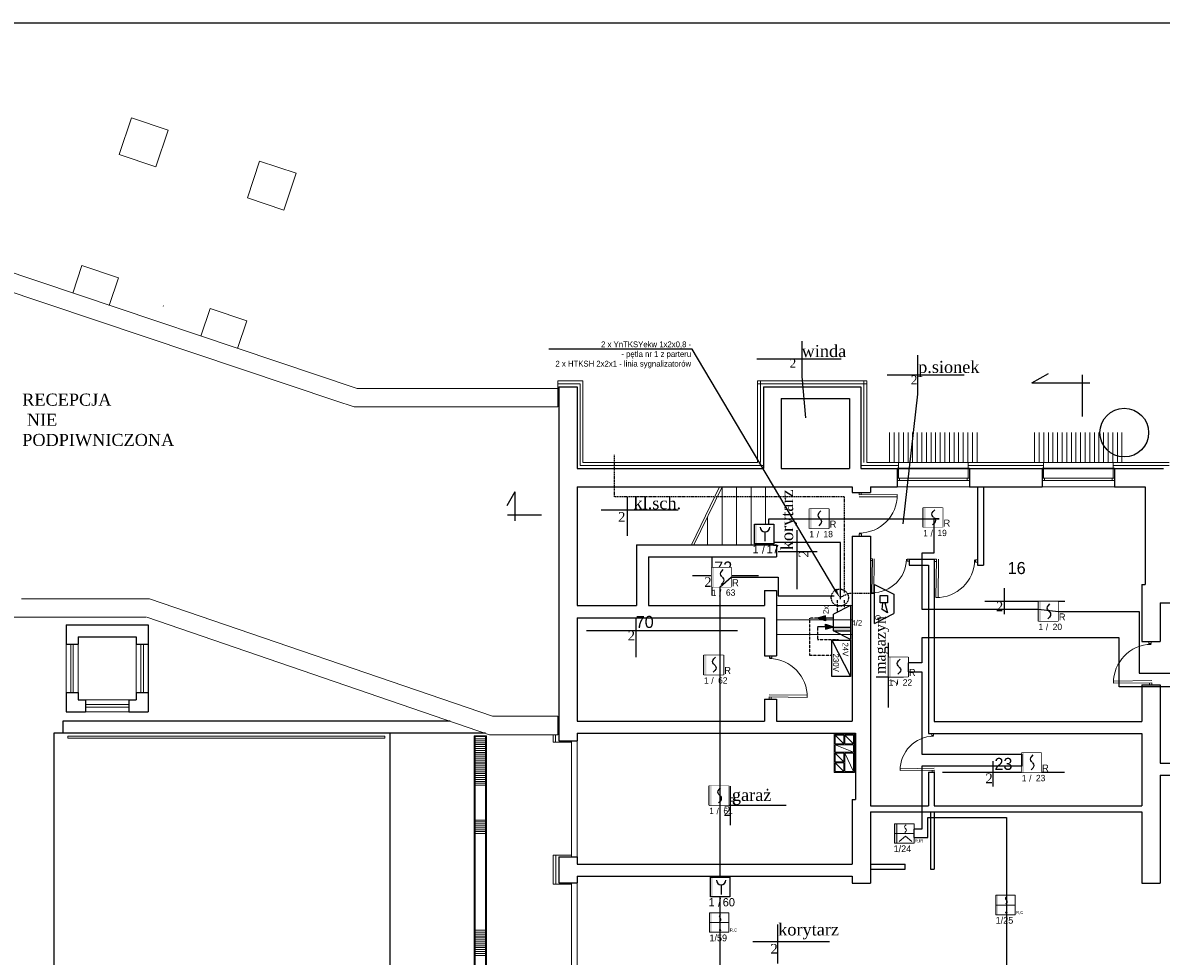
# Model space of a CAD drawing. Header units: millimetres. Extents: x -26513 to 76799, y 0 to 112149.
# Tile 12 of 98: x -23664 to -21307, y 94200 to 96132. Entities that reach past the tile are written whole.
import ezdxf
from ezdxf import colors
from ezdxf.entities.mleader import LeaderData, LeaderLine
from ezdxf.enums import TextEntityAlignment as Align
from ezdxf.math import Vec2, Vec3

# ---------------------------------------------------------------- set-up
doc = ezdxf.new("R2010")
doc.units = ezdxf.units.MM
doc.header["$LTSCALE"] = 2
doc.set_wipeout_variables(frame=1)
doc.linetypes.add('HIDDEN', pattern=[0.375, 0.25, -0.125])
for name, color, linetype, lineweight in [('DRZWI PROJ.', 30, 'Continuous', 15), ('ocieplenie', 5, 'BATTING', 5), ('SCHODY', 54, 'Continuous', 15), ('stolarka', 6, 'Continuous', 9), ('wentylacja', 4, 'Continuous', 9), ('ZMIANY', 90, 'Continuous', 25)]:
    doc.layers.add(name, color=color, linetype=linetype, lineweight=lineweight)
for name, color, linetype in [('istn.śiany', 2, 'Continuous'), ('Linia SSP', 1, 'Continuous'), ('nazwy pomieszczeń', 7, 'Continuous'), ('SIEMENS_czujki', 1, 'Continuous'), ('ssp', 1, 'Continuous')]:
    doc.layers.add(name, color=color, linetype=linetype)
doc.linetypes.add('BATTING', pattern='A,0.0001,-0.1,[134,ltypeshp.shx,S=0.1,R=0,X=-0.1,Y=0],-0.2,[134,ltypeshp.shx,S=0.1,R=180,X=0.1,Y=0],-0.1', length=0.4001)
doc.linetypes.add('ZIGZAG', pattern='A,0.0001,-0.2,[131,ltypeshp.shx,S=0.2,R=0,X=-0.2,Y=0],-0.4,[131,ltypeshp.shx,S=0.2,R=180,X=0.2,Y=0],-0.2', length=0.8001)

# ---------------------------------------------------------------- blocks, each defined once
blk = doc.blocks.new('drzwi')
at = {"layer": 'DRZWI PROJ.', "color": 30}
for p, q in [((-94.9, 88), (-94.9, 0)), ((-89.9, 87.9), (-89.9, 0)), ((-100, 5.1), (-94.9, 5.1)), ((-100, 0), (-94.9, 0)), ((-5.2, 5.1), (0, 5.1)), ((-5.1, 5.1), (-5.1, 0)), ((-5.1, 0), (0, 0))]:
    blk.add_line(p, q, dxfattribs=at)
blk.add_arc((-94.9, 0), 88, 0, 90, dxfattribs=at)
blk = doc.blocks.new('DUO')
at = {"color": 0}
blk.add_wipeout([(0, 61.4), (61.4, 61.4), (61.4, 0), (0, 0)], dxfattribs=at).dxf.layer = 'ssp'
at = {"layer": 'ssp'}
blk.add_lwpolyline([(0, 61.4), (61.4, 61.4), (61.4, 0), (0, 0)], close=True, dxfattribs=at)
blk.add_wipeout([(0, 61.4), (61.4, 61.4), (61.4, 0), (0, 0)]).dxf.layer = 'ssp'
h = blk.add_hatch(color=256, dxfattribs=at)
h.set_gradient(color1=(255, 0, 0), color2=(224, 0, 0), one_color=1, name='INVSPHERICAL')
h.paths.add_polyline_path([(7.2, 30.7), (7.2, 61.4), (0, 61.4), (0, 30.7)])
h.paths.add_polyline_path([(7.2, 0), (7.2, 30.7), (0, 30.7), (0, 0)])
for p, q in [((27.4, 41.5), (28.4, 45.4)), ((28.4, 37.6), (27.4, 41.5)), ((28.4, 45.4), (31.3, 49.9)), ((30.6, 34.3), (28.4, 37.6)), ((31.3, 49.9), (36.1, 55.2)), ((34.4, 13), (29.5, 7.6)), ((31.3, 33.1), (30.6, 34.3)), ((32.8, 31.4), (31.3, 33.1)), ((32.8, 31.4), (34.4, 29.7)), ((34.4, 29.7), (35.1, 28.6)), ((37.3, 17.4), (34.4, 13)), ((35.1, 28.6), (37.3, 25.3)), ((37.3, 25.3), (38.2, 21.3)), ((38.2, 21.3), (37.3, 17.4))]:
    blk.add_line(p, q, dxfattribs=at)
blk.add_text('R', height=22, dxfattribs=at).set_placement((64.1, 2.4))
at = {"layer": 'ssp', "flags": 8}
blk.add_attdef('PETLA', text='', height=20, dxfattribs=at).set_placement((14.7, -8.3), align=Align.TOP_RIGHT)
for tag, p in [('/', (23, -9)), ('ADRES', (44.6, -8))]:
    blk.add_attdef(tag, text='', height=20, dxfattribs=at).set_placement(p, align=Align.TOP_LEFT)
blk = doc.blocks.new('ROP')
blk.add_wipeout([(-15.4, 76.7), (76.7, 76.7), (76.7, -15.4), (-15.4, -15.4)]).dxf.layer = 'ssp'
at = {"layer": 'ssp'}
h = blk.add_hatch(color=256, dxfattribs=at)
h.set_gradient(color1=(255, 0, 0), color2=(224, 0, 0), one_color=1, name='INVSPHERICAL')
h.paths.add_polyline_path([(-4.6, 30.7), (-4.6, 76.7), (-15.4, 76.7), (-15.4, 30.7)])
h.paths.add_polyline_path([(-4.6, -15.4), (-4.6, 30.7), (-15.4, 30.7), (-15.4, -15.4)])
blk.add_line((35, 41), (35, -4.1), dxfattribs=at)
blk.add_lwpolyline([(-15.4, 76.7), (76.7, 76.7), (76.7, -15.4), (-15.4, -15.4)], close=True, dxfattribs=at)
blk.add_arc((35, 63.6), 22.6, 180, 0, dxfattribs=at)
blk.add_text('/', height=39, dxfattribs=at).set_placement((27.4, -42.4), align=Align.MIDDLE)
at = {"layer": 'ssp', "flags": 8}
blk.add_attdef('PETLA', text='', height=39, dxfattribs=at).set_placement((4.5, -21.7), align=Align.TOP_RIGHT)
blk.add_attdef('ADRES', text='', height=39, dxfattribs=at).set_placement((42.6, -22), align=Align.TOP_LEFT)
blk = doc.blocks.new('głosowy')
at = {"layer": 'ssp', "color": 1}
for p, q in [((-40.2, 0), (-20.1, 40.2)), ((-20.1, 40.2), (20.1, 40.2)), ((-17.2, 26.8), (-2.1, 26.8)), ((-17.2, 11.7), (-17.2, 26.8)), ((-2.1, 21.1), (18.5, 26.8)), ((-2.1, 26.8), (-2.1, 11.7)), ((18.5, 26.8), (11.4, 15.9)), ((40.2, 0), (20.1, 40.2)), ((40.2, 0), (-40.2, 0)), ((-2.1, 11.7), (-17.2, 11.7)), ((11.4, 15.9), (-2.1, 17.3))]:
    blk.add_line(p, q, dxfattribs=at)
blk.add_text('G', height=11, dxfattribs=at).set_placement((22.4, 1.6))
blk = doc.blocks.new('eks')
at = {"layer": 'ssp'}
h = blk.add_hatch(color=256, dxfattribs=at)
h.set_gradient(color1=(255, 0, 0), color2=(255, 0, 0))
h.paths.add_polyline_path([(-5.2, 20.7), (-2.2, 30.4), (-5.2, 30.4)])
h.paths.add_polyline_path([(-5.2, 20.7), (-5.2, 30.4), (-8.1, 30.4)])
h = blk.add_hatch(color=256, dxfattribs=at)
h.set_gradient(color1=(255, 0, 0), color2=(255, 0, 0))
h.paths.add_polyline_path([(5.2, 40.2), (2.2, 30.4), (5.2, 30.4), (8.1, 30.4)])
h = blk.add_hatch(color=256, dxfattribs=at)
h.set_gradient(color1=(255, 0, 0), color2=(255, 0, 0))
h.paths.add_polyline_path([(-6, 0), (-6, 20.7), (-10.3, 20.7), (-10.3, 0)])
for p, q in [((-5.2, 30.4), (-8.1, 30.4)), ((-8.1, 30.4), (-5.2, 20.7)), ((-5.2, 30.4), (-5.2, 40.2)), ((-5.2, 30.4), (-2.2, 30.4)), ((-2.2, 30.4), (-5.2, 20.7)), ((2.2, 30.4), (5.2, 40.2)), ((5.2, 30.4), (2.2, 30.4)), ((8.1, 30.4), (5.2, 40.2)), ((5.2, 20.7), (5.2, 30.4)), ((5.2, 30.4), (8.1, 30.4)), ((-20.7, 0), (-10.3, 20.7)), ((-10.3, 20.7), (10.3, 20.7)), ((-10.3, 20.7), (-10.3, 0)), ((-6, 0), (-6, 20.7)), ((20.7, 0), (10.3, 20.7)), ((20.7, 0), (-20.7, 0))]:
    blk.add_line(p, q, dxfattribs=at)
blk.add_text('2x', height=7.14, dxfattribs=at).set_placement((10.3, 26.5))
blk = doc.blocks.new('DOT')
at = {"layer": 'Linia SSP', "lineweight": 5}
h = blk.add_hatch(color=256, dxfattribs=at)
h.set_gradient(color1=(255, 0, 0), color2=(224, 0, 0), one_color=1, name='INVSPHERICAL')
h.paths.add_polyline_path([(4.7, 20.1), (4.7, 40.2), (0, 40.2), (0, 20.1)])
h.paths.add_polyline_path([(4.7, 0), (4.7, 20.1), (0, 20.1), (0, 0)])
blk.add_hatch(color=256, dxfattribs=at).paths.add_polyline_path([(23.3, 4.7, 1), (20.3, 4.7, 1)])
at = {"layer": 'Linia SSP', "color": 1, "linetype": 'Continuous', "lineweight": 5}
for p, q in [((19.9, 33.5), (20.3, 34.8)), ((20.3, 32.1), (19.9, 33.5)), ((20.3, 34.8), (21.2, 36.3)), ((21, 31), (20.3, 32.1)), ((22.3, 23.8), (20.6, 21.9)), ((21.2, 30.6), (21, 31)), ((21.2, 36.3), (22.9, 38.2)), ((21.8, 30), (21.2, 30.6)), ((21.8, 30), (22.3, 29.5)), ((22.3, 29.5), (22.5, 29.1)), ((23.3, 25.3), (22.3, 23.8)), ((22.5, 29.1), (23.3, 27.9)), ((23.3, 27.9), (23.6, 26.6)), ((23.6, 26.6), (23.3, 25.3))]:
    blk.add_line(p, q, dxfattribs=at)
at = {"layer": 'Linia SSP', "lineweight": 5}
for p, q in [((0, 20.1), (40.2, 20.1)), ((21.8, 16.8), (21.8, 4.6))]:
    blk.add_line(p, q, dxfattribs=at)
blk.add_lwpolyline([(0, 40.2), (40.2, 40.2), (40.2, 0), (0, 0)], close=True, dxfattribs=at)
blk.add_circle((21.8, 4.6), 1.47, dxfattribs=at)
at = {"layer": 'Linia SSP', "color": 1, "lineweight": 5}
blk.add_text('R,C', height=6.28, dxfattribs=at).set_placement((41.9, 1.6))
blk = doc.blocks.new('DPR')
at = {"layer": 'Linia SSP', "lineweight": 5}
h = blk.add_hatch(color=256, dxfattribs=at)
h.set_gradient(color1=(255, 0, 0), color2=(224, 0, 0), one_color=1, name='INVSPHERICAL')
h.paths.add_polyline_path([(0, 6.4), (1.5, 6.4), (1.5, 12.8), (0, 12.8)])
h.paths.add_polyline_path([(0, 0), (1.5, 0), (1.5, 6.4), (0, 6.4)])
at = {"layer": 'Linia SSP', "color": 1, "lineweight": 5}
blk.add_line((1.5, 12.8), (1.5, 0), dxfattribs=at)
at = {"layer": 'Linia SSP', "color": 1, "linetype": 'Continuous', "lineweight": 5}
for p, q in [((6.61, 10.69), (6.71, 11.11)), ((6.71, 10.26), (6.61, 10.69)), ((6.71, 11.11), (7.03, 11.6)), ((6.95, 9.9), (6.71, 10.26)), ((7.36, 7.59), (6.83, 7)), ((7.03, 9.78), (6.95, 9.9)), ((7.03, 11.6), (7.55, 12.18)), ((7.19, 9.59), (7.03, 9.78)), ((7.19, 9.59), (7.36, 9.4)), ((7.36, 9.4), (7.44, 9.28)), ((7.67, 8.07), (7.36, 7.59)), ((7.44, 9.28), (7.67, 8.92)), ((7.67, 8.92), (7.78, 8.5)), ((7.78, 8.5), (7.67, 8.07))]:
    blk.add_line(p, q, dxfattribs=at)
at = {"layer": 'Linia SSP', "lineweight": 5}
for p, q in [((0, 6.4), (12.8, 6.4)), ((7.2, 4.7), (2.95, 1.2)), ((11.45, 1.2), (7.2, 4.7))]:
    blk.add_line(p, q, dxfattribs=at)
blk.add_lwpolyline([(0, 12.8), (12.8, 12.8), (12.8, 0), (0, 0)], close=True, dxfattribs=at)
at = {"layer": 'Linia SSP', "color": 1, "lineweight": 5}
blk.add_text('R,IR', height=2, dxfattribs=at).set_placement((13.36, 0.5))

msp = doc.modelspace()

# ---------------------------------------------------------------- hatches: boundary and pattern name
at = {"layer": 'stolarka'}
h = msp.add_hatch(dxfattribs=at)
h.set_pattern_fill('ANSI31', color=256, scale=3, angle=45, style=0)
h.paths.add_polyline_path([(-21873.7, 95283.6), (-21683.7, 95283.6), (-21683.7, 95221.6), (-21873.7, 95221.6)])
h = msp.add_hatch(dxfattribs=at)
h.set_pattern_fill('ANSI31', color=256, scale=3, angle=45, style=0)
h.set_pattern_definition([(90, (300, 0), (-9.525, 6e-16), [])])
h.paths.add_polyline_path([(-21573.7, 95283.6), (-21383.7, 95283.6), (-21383.7, 95221.6), (-21573.7, 95221.6)])

# ---------------------------------------------------------------- linework, layer by layer
at = {"layer": 'Defpoints'}
msp.add_lwpolyline([(-24422.7, 96131.6), (-18502.7, 96131.6), (-18502.7, 91931.6), (-24422.7, 91931.6)], close=True, dxfattribs=at)
at = {"layer": 'istn.śiany'}
for p, q in [((-21575.3, 95386.9), (-21540.2, 95405.6)), ((-21469.8, 95317.1), (-21469.8, 95403)), ((-22554.1, 95378.6), (-22516.1, 95378.6)), ((-22554.1, 95378.6), (-22554.1, 94900.6)), ((-22516.1, 95378.6), (-22516.1, 95209.6)), ((-22130.7, 95378.4), (-21928.7, 95378.4)), ((-22130.7, 95378.4), (-22130.7, 95209.6)), ((-21928.7, 95378.4), (-21928.7, 95209.6)), ((-21575.3, 95386.9), (-21454.8, 95386.9)), ((-22093.7, 95354.4), (-21952.7, 95354.4)), ((-22093.7, 95354.4), (-22093.7, 95209.6)), ((-21952.7, 95354.4), (-21952.7, 95209.6)), ((-22516.1, 95209.6), (-22130.7, 95209.6)), ((-22093.7, 95209.6), (-21952.7, 95209.6)), ((-21928.7, 95209.6), (-21853.7, 95209.6)), ((-21853.7, 95209.6), (-21853.7, 95171.6)), ((-21703.7, 95209.6), (-21553.7, 95209.6)), ((-21703.7, 95209.6), (-21703.7, 95171.6)), ((-21553.7, 95209.6), (-21553.7, 95171.6)), ((-21403.7, 95209.6), (-21302.6, 95209.6)), ((-21403.7, 95209.6), (-21403.7, 95171.6)), ((-22645.3, 95161), (-22661.6, 95131.8)), ((-22645.3, 95161), (-22645.3, 95101.1)), ((-22516.1, 95171.6), (-22516.1, 94925.6)), ((-22516.1, 95171.6), (-21947.1, 95171.6)), ((-21947.1, 95171.6), (-21947.1, 95159.6)), ((-21947.1, 95159.6), (-21909.1, 95159.6)), ((-21909.1, 95171.6), (-21853.7, 95171.6)), ((-21909.1, 95171.6), (-21909.1, 95159.6)), ((-21703.7, 95171.6), (-21553.7, 95171.6)), ((-21687.1, 95171.6), (-21687.1, 95009.6)), ((-21675.1, 95171.6), (-21675.1, 95009.6)), ((-21403.7, 95171.6), (-21340.6, 95171.6)), ((-21340.6, 95171.6), (-21340.6, 94969.6)), ((-22660, 95113.6), (-22589.7, 95113.6)), ((-21947.1, 95069.6), (-21909.1, 95069.6)), ((-21947.1, 95069.6), (-21947.1, 94686.5)), ((-21909.1, 95069.6), (-21909.1, 94661.1)), ((-22393.3, 95051.6), (-22393.3, 94925.6)), ((-22393.3, 95051.6), (-22103.6, 95051.6)), ((-22103.6, 95051.6), (-22103.6, 95026.6)), ((-22368.4, 95026.6), (-22368.4, 94925.6)), ((-22368.4, 95026.6), (-22103.6, 95026.6)), ((-21829.1, 95021.6), (-21829.1, 95009.6)), ((-21829.1, 95021.6), (-21777.1, 95021.6)), ((-21777.1, 95021.6), (-21777.1, 94686.1)), ((-21829.1, 95009.6), (-21789.1, 95009.6)), ((-21789.1, 95009.6), (-21789.1, 94661.1)), ((-21687.1, 95009.6), (-21675.1, 95009.6)), ((-22128.6, 94956.9), (-22103.6, 94956.9)), ((-22128.6, 94956.9), (-22128.6, 94925.6)), ((-22103.6, 94956.9), (-22103.6, 94822)), ((-21347.1, 94969.6), (-21347.1, 94851.6)), ((-21347.1, 94969.6), (-21340.6, 94969.6)), ((-22516.1, 94925.6), (-22393.3, 94925.6)), ((-22368.4, 94925.6), (-22128.6, 94925.6)), ((-21309.1, 94931.6), (-21309.1, 94851.6)), ((-21309.1, 94931.6), (-21253.1, 94931.6)), ((-22554.1, 94900.6), (-22554.1, 94686.5)), ((-22516.1, 94900.6), (-22128.6, 94900.6)), ((-22516.1, 94900.6), (-22516.1, 94686.5)), ((-22128.6, 94900.6), (-22128.6, 94822)), ((-23574.1, 94885.7), (-23534.1, 94885.7)), ((-23574.1, 94885.7), (-23574.1, 94845.7)), ((-23534.1, 94885.7), (-23404.1, 94885.7)), ((-23404.1, 94885.7), (-23404.1, 94705.7)), ((-23404.1, 94885.7), (-23404.1, 94845.7)), ((-23549.1, 94860.7), (-23534.1, 94860.7)), ((-23549.1, 94860.7), (-23549.1, 94845.7)), ((-23534.1, 94860.7), (-23429.1, 94860.7)), ((-23429.1, 94860.7), (-23429.1, 94845.7)), ((-23574.1, 94845.7), (-23549.1, 94845.7)), ((-23429.1, 94845.7), (-23404.1, 94845.7)), ((-21347.1, 94851.6), (-21309.1, 94851.6)), ((-22128.6, 94822), (-22103.6, 94822)), ((-21347.1, 94761.6), (-21347.1, 94686.1)), ((-21347.1, 94761.6), (-21309.1, 94761.6)), ((-21309.1, 94761.6), (-21309.1, 94599.6)), ((-23574.1, 94745.7), (-23574.1, 94705.7)), ((-23574.1, 94745.7), (-23549.1, 94745.7)), ((-23549.1, 94745.7), (-23549.1, 94730.7)), ((-23429.1, 94745.7), (-23429.1, 94730.7)), ((-23429.1, 94745.7), (-23404.1, 94745.7)), ((-23404.1, 94745.7), (-23404.1, 94705.7)), ((-23549.1, 94730.7), (-23534.1, 94730.7)), ((-23534.1, 94730.7), (-23534.1, 94705.7)), ((-23444.1, 94730.7), (-23429.1, 94730.7)), ((-23444.1, 94730.7), (-23444.1, 94705.7)), ((-22128.6, 94732), (-22128.6, 94686.5)), ((-22128.6, 94732), (-22103.6, 94732)), ((-22103.6, 94732), (-22103.6, 94686.5)), ((-23574.1, 94705.7), (-23534.1, 94705.7)), ((-23444.1, 94705.7), (-23404.1, 94705.7)), ((-22779, 94686.5), (-23581.1, 94686.5)), ((-23581.1, 94686.5), (-23581.1, 94661.5)), ((-22556.1, 94686.5), (-22556.1, 94661.5)), ((-22554.1, 94686.5), (-22554.1, 94646)), ((-22516.1, 94686.5), (-22416.1, 94686.5)), ((-22416.1, 94686.5), (-22128.6, 94686.5)), ((-22103.6, 94686.5), (-21947.1, 94686.5)), ((-21777.1, 94686.1), (-21347.1, 94686.1)), ((-22706, 94661.5), (-23599.1, 94661.5)), ((-23599.1, 94661.5), (-23599.1, 94086.1)), ((-22904.1, 94661.5), (-22904.1, 94086.1)), ((-22554.1, 94646), (-22516.1, 94646)), ((-22516.1, 94661.5), (-22516.1, 94646)), ((-22516.1, 94661.5), (-21940.1, 94661.5)), ((-21940.1, 94661.5), (-21940.1, 94524.5)), ((-21909.1, 94661.1), (-21909.1, 94524.5)), ((-21789.1, 94661.1), (-21347.1, 94661.1)), ((-21347.1, 94661.1), (-21347.1, 94511.1)), ((-21309.1, 94599.6), (-20747.1, 94599.6)), ((-21789.1, 94581.1), (-21789.1, 94511.1)), ((-21789.1, 94581.1), (-21777.1, 94581.1)), ((-21777.1, 94581.1), (-21777.1, 94511.1)), ((-21309.1, 94574.6), (-21309.1, 94351.1)), ((-21309.1, 94574.6), (-20747.1, 94574.6)), ((-21947.1, 94524.5), (-21947.1, 94390.6)), ((-21947.1, 94524.5), (-21940.1, 94524.5)), ((-21909.1, 94524.5), (-21909.1, 94511.1)), ((-21909.1, 94511.1), (-21789.1, 94511.1)), ((-21777.1, 94511.1), (-21347.1, 94511.1)), ((-21909.1, 94499.1), (-21909.1, 94351.1)), ((-21909.1, 94499.1), (-21347.1, 94499.1)), ((-21784.4, 94499.1), (-21784.4, 94380.6)), ((-21777.1, 94499.1), (-21777.1, 94380.6)), ((-21347.1, 94499.1), (-21347.1, 94351.1)), ((-22554.1, 94406), (-22516.1, 94406)), ((-22554.1, 94406), (-22554.1, 94352)), ((-22516.1, 94406), (-22516.1, 94390.6)), ((-22516.1, 94390.6), (-21947.1, 94390.6)), ((-21909.1, 94390.6), (-21837.1, 94390.6)), ((-21837.1, 94380.6), (-21837.1, 94390.6)), ((-22516.1, 94365.6), (-22516.1, 94352)), ((-22516.1, 94365.6), (-21947.1, 94365.6)), ((-21947.1, 94365.6), (-21947.1, 94351.1)), ((-21909.1, 94380.6), (-21837.1, 94380.6)), ((-21784.4, 94380.6), (-21777.1, 94380.6)), ((-22554.1, 94352), (-22516.1, 94352)), ((-21947.1, 94351.1), (-21909.1, 94351.1)), ((-21347.1, 94351.1), (-21309.1, 94351.1))]:
    msp.add_line(p, q, dxfattribs=at)
at = {"layer": 'istn.śiany', "linetype": 'ZIGZAG', "lineweight": 30, "ltscale": 5}
for p, q in [((-21853.7, 95209.6), (-21703.7, 95209.6)), ((-21553.7, 95209.6), (-21403.7, 95209.6))]:
    msp.add_line(p, q, dxfattribs=at)
at = {"layer": 'istn.śiany'}
msp.add_circle((-21383.7, 95283.6), 50.4, dxfattribs=at)
at = {"layer": 'nazwy pomieszczeń'}
for p, q in [((-22051.3, 95472.5), (-22051.3, 95399.6)), ((-21811.8, 95443.7), (-21811.8, 95363.2)), ((-22144.2, 95436.3), (-21969.9, 95436.3)), ((-22051.3, 95399.6), (-22043.6, 95314.4)), ((-21874.2, 95402.9), (-21715.2, 95402.9)), ((-21811.8, 95363.2), (-21842.2, 95095.1)), ((-22412.4, 95150.2), (-22412.4, 95069.7)), ((-22466.2, 95123.8), (-22307.2, 95123.8)), ((-22060.6, 94959.6), (-22060.6, 95081.9)), ((-22237.4, 95027.5), (-22237.4, 94946.9)), ((-22099.8, 95037.5), (-22019.3, 95037.5)), ((-22277.2, 94987.7), (-22141.1, 94987.7)), ((-21632.3, 94961.7), (-21632.3, 94908.2)), ((-21672.1, 94934.5), (-21507, 94934.5)), ((-22394.8, 94899.9), (-22394.8, 94819.3)), ((-22496.8, 94873.8), (-22184.1, 94873.8)), ((-21871.4, 94714.7), (-21871.4, 94848.8)), ((-21897.5, 94778.5), (-21840.3, 94778.5)), ((-21655.4, 94603.9), (-21655.4, 94551.2)), ((-21759.7, 94580.7), (-21507.6, 94580.7)), ((-22199.3, 94551.9), (-22199.3, 94471.3)), ((-22242.7, 94512.7), (-22083.7, 94512.7)), ((-22101.3, 94265.6), (-22101.3, 94185.1)), ((-22152.6, 94230.4), (-21993.6, 94230.4))]:
    msp.add_line(p, q, dxfattribs=at)
at = {"layer": 'ocieplenie', "linetype": 'Continuous'}
for p, q in [((-22556.1, 95390.6), (-22504.1, 95390.6)), ((-22504.1, 95390.6), (-22504.1, 95221.6)), ((-22142.7, 95390.4), (-22142.7, 95221.6)), ((-22142.7, 95390.4), (-21916.7, 95390.4)), ((-21916.7, 95390.4), (-21916.7, 95221.6)), ((-22504.1, 95221.6), (-22142.7, 95221.6)), ((-21916.7, 95221.6), (-21850.7, 95221.6)), ((-21850.7, 95221.6), (-21850.7, 95189.6)), ((-21706.7, 95221.6), (-21706.7, 95189.6)), ((-21706.7, 95221.6), (-21550.7, 95221.6)), ((-21550.7, 95221.6), (-21550.7, 95209.6)), ((-21550.7, 95221.6), (-21550.7, 95189.6)), ((-21406.7, 95221.6), (-21406.7, 95209.6)), ((-21406.7, 95221.6), (-21290.6, 95221.6)), ((-21406.7, 95221.6), (-21406.7, 95189.6)), ((-22566.1, 94658.6), (-22566.1, 94643)), ((-22566.1, 94643), (-22528.1, 94643)), ((-22566.1, 94409), (-22566.1, 94349)), ((-22528.1, 94409), (-22566.1, 94409)), ((-22528.1, 94349), (-22566.1, 94349))]:
    msp.add_line(p, q, dxfattribs=at)
at = {"layer": 'ocieplenie'}
for p, q in [((-22556.1, 95384.6), (-22510.1, 95384.6)), ((-22510.1, 95384.6), (-22510.1, 95215.6)), ((-22142.7, 95384.4), (-21916.7, 95384.4)), ((-22136.7, 95390.4), (-22136.7, 95221.6)), ((-21922.7, 95390.4), (-21922.7, 95221.6)), ((-22510.1, 95215.6), (-22130.7, 95215.6)), ((-21928.7, 95215.6), (-21850.7, 95215.6)), ((-21706.7, 95215.6), (-21550.7, 95215.6)), ((-21406.7, 95215.6), (-21290.6, 95215.6)), ((-22560.8, 94658.6), (-22560.7, 94643)), ((-22560.1, 94409), (-22560, 94348.9))]:
    msp.add_line(p, q, dxfattribs=at)
at = {"layer": 'SCHODY'}
for p, q in [((-23464.2, 95858.9), (-23438.7, 95934.7)), ((-23438.7, 95934.7), (-23362.8, 95909.2)), ((-23388.3, 95833.4), (-23362.8, 95909.2)), ((-23464.2, 95858.9), (-23388.3, 95833.4)), ((-23198.8, 95769.7), (-23173.4, 95845.5)), ((-23173.4, 95845.5), (-23097.5, 95820.1)), ((-23123, 95744.2), (-23097.5, 95820.1)), ((-23198.8, 95769.7), (-23123, 95744.2)), ((-23921.8, 95693.7), (-22971.8, 95374.6)), ((-23928, 95655.7), (-23309.8, 95448)), ((-23560.4, 95572.3), (-23541.3, 95629.2)), ((-23541.3, 95629.2), (-23465.5, 95603.7)), ((-23484.6, 95546.9), (-23465.5, 95603.7)), ((-23295.1, 95483.2), (-23276, 95540.1)), ((-23276, 95540.1), (-23200.2, 95514.6)), ((-23219.3, 95457.7), (-23200.2, 95514.6)), ((-23309.8, 95448), (-23015.9, 95349.3)), ((-22971.8, 95374.6), (-22556.1, 95374.6)), ((-22556.1, 95390.6), (-22556.1, 95336.6)), ((-23015.9, 95349.3), (-22978, 95336.6)), ((-22978, 95336.6), (-22556.1, 95336.6)), ((-22216.1, 95171.6), (-22216.1, 95051.6)), ((-22186.1, 95171.6), (-22186.1, 95051.6)), ((-22156.1, 95171.6), (-22156.1, 95051.6)), ((-22126.1, 95171.6), (-22126.1, 95051.6)), ((-22246.1, 95109.4), (-22246.1, 95051.6)), ((-23666.1, 94939.7), (-23401.1, 94939.7)), ((-22691.1, 94696.6), (-23401.1, 94939.7)), ((-22103.6, 94926), (-21947.1, 94926)), ((-24078.1, 94901.7), (-23408.1, 94901.7)), ((-22697.5, 94658.6), (-23406.8, 94901.5)), ((-22103.6, 94896), (-21947.1, 94896)), ((-22103.6, 94866), (-21947.1, 94866)), ((-22691.1, 94696.6), (-22556.1, 94696.6)), ((-22556.1, 94696.6), (-22556.1, 94658.6)), ((-22697.5, 94658.6), (-22556.1, 94658.6))]:
    msp.add_line(p, q, dxfattribs=at)
at = {"layer": 'ssp', "linetype": 'HIDDEN', "ltscale": 5}
for p, q in [((-22438.7, 95150.4), (-22438.7, 95237.8)), ((-21963.3, 95150.4), (-22438.7, 95150.4)), ((-21963.3, 95150.4), (-21963.3, 94951.4)), ((-21952.9, 94951), (-21972.4, 94942.1)), ((-21900.6, 94951), (-21952.9, 94951))]:
    msp.add_line(p, q, dxfattribs=at)
at = {"layer": 'ssp', "linetype": 'HIDDEN'}
for p, q in [((-21978.1, 94937), (-21978.1, 94911.8)), ((-21963.4, 94937), (-21963.4, 94919.2)), ((-22018.5, 94899.4), (-22035.3, 94899.4)), ((-22035.3, 94899.4), (-22035.3, 94822.9)), ((-22018.5, 94882), (-22018.5, 94855.8)), ((-22018.5, 94855.8), (-21975.1, 94855.8)), ((-21975.1, 94855.8), (-21975.1, 94854.3)), ((-22035.3, 94822.9), (-21989.2, 94822.9))]:
    msp.add_line(p, q, dxfattribs=at)
at = {"layer": 'ssp'}
msp.add_line((-21989.2, 94854.3), (-21950.6, 94779.3), dxfattribs=at)
msp.add_lwpolyline([(-21950.6, 94854.3), (-21950.6, 94779.3), (-21989.2, 94779.3), (-21989.2, 94854.3)], close=True, dxfattribs=at)
at = {"layer": 'ssp', "linetype": 'HIDDEN', "ltscale": 5}
msp.add_circle((-21972.4, 94942.1), 17.7, dxfattribs=at)
at = {"layer": 'stolarka'}
for p, q in [((-23373.1, 95545.6), (-23372.3, 95545.3)), ((-21706.7, 95221.6), (-21850.7, 95221.6)), ((-21406.7, 95221.6), (-21550.7, 95221.6)), ((-21853.7, 95189.6), (-21703.7, 95189.6)), ((-21853.7, 95184.6), (-21703.7, 95184.6)), ((-21848.7, 95189.6), (-21848.7, 95184.6)), ((-21708.7, 95189.6), (-21708.7, 95184.6)), ((-21553.7, 95189.6), (-21403.7, 95189.6)), ((-21553.7, 95184.6), (-21403.7, 95184.6)), ((-21548.7, 95189.6), (-21548.7, 95184.6)), ((-21408.7, 95189.6), (-21408.7, 95184.6)), ((-22221.7, 95171.6), (-22279.6, 95051.6)), ((-22216.1, 95171.6), (-22274.3, 95051.1)), ((-21853.7, 95171.6), (-21703.7, 95171.6)), ((-21553.7, 95171.6), (-21403.7, 95171.6)), ((-23574.1, 94845.7), (-23574.1, 94745.7)), ((-23564.1, 94845.7), (-23564.1, 94745.7)), ((-23559.1, 94845.7), (-23559.1, 94745.7)), ((-23549.1, 94845.7), (-23549.1, 94745.7)), ((-23429.1, 94845.7), (-23429.1, 94745.7)), ((-23419.1, 94845.7), (-23419.1, 94745.7)), ((-23414.1, 94845.7), (-23414.1, 94745.7)), ((-23404.1, 94845.7), (-23404.1, 94745.7)), ((-23534.1, 94730.7), (-23444.1, 94730.7)), ((-23444.1, 94720.7), (-23534.1, 94720.7)), ((-23444.1, 94715.7), (-23534.1, 94715.7)), ((-23534.1, 94705.7), (-23444.1, 94705.7)), ((-22729.1, 94656.5), (-22704.1, 94656.5)), ((-22729.1, 94656.5), (-22729.1, 94091.1)), ((-22727.1, 94654.5), (-22706.1, 94654.5)), ((-22727.1, 94654.5), (-22727.1, 94093.1)), ((-22727.1, 94650), (-22706.1, 94650)), ((-22727.1, 94646), (-22706.1, 94646)), ((-22727.1, 94642), (-22706.1, 94642)), ((-22706.1, 94654.5), (-22706.1, 94093.1)), ((-22704.1, 94656.5), (-22704.1, 94091.1)), ((-22727.1, 94638), (-22706.1, 94638)), ((-22727.1, 94634), (-22706.1, 94634)), ((-22727.1, 94630), (-22706.1, 94630)), ((-22727.1, 94626), (-22706.1, 94626)), ((-22727.1, 94622), (-22706.1, 94622)), ((-22727.1, 94618), (-22706.1, 94618)), ((-22727.1, 94614), (-22706.1, 94614)), ((-22727.1, 94610), (-22706.1, 94610)), ((-22727.1, 94606), (-22706.1, 94606)), ((-22727.1, 94602), (-22706.1, 94602)), ((-22727.1, 94598), (-22706.1, 94598)), ((-22727.1, 94594), (-22706.1, 94594)), ((-22727.1, 94590), (-22706.1, 94590)), ((-22727.1, 94586), (-22706.1, 94586)), ((-22727.1, 94582), (-22706.1, 94582)), ((-22727.1, 94578), (-22706.1, 94578)), ((-22727.1, 94574), (-22706.1, 94574)), ((-22727.1, 94570), (-22706.1, 94570)), ((-22727.1, 94566), (-22706.1, 94566)), ((-22727.1, 94562), (-22706.1, 94562)), ((-22727.1, 94558), (-22706.1, 94558)), ((-22727.1, 94554), (-22706.1, 94554)), ((-22727.1, 94482), (-22706.1, 94482)), ((-22727.1, 94478), (-22706.1, 94478)), ((-22727.1, 94474), (-22706.1, 94474)), ((-22727.1, 94470), (-22706.1, 94470)), ((-22727.1, 94466), (-22706.1, 94466)), ((-22727.1, 94462), (-22706.1, 94462)), ((-22727.1, 94458), (-22706.1, 94458)), ((-22727.1, 94454), (-22706.1, 94454)), ((-22727.1, 94254), (-22706.1, 94254)), ((-22727.1, 94250), (-22706.1, 94250)), ((-22727.1, 94246), (-22706.1, 94246)), ((-22727.1, 94242), (-22706.1, 94242)), ((-22727.1, 94238), (-22706.1, 94238)), ((-22727.1, 94234), (-22706.1, 94234)), ((-22727.1, 94230), (-22706.1, 94230)), ((-22727.1, 94226), (-22706.1, 94226)), ((-22727.1, 94222), (-22706.1, 94222)), ((-22727.1, 94218), (-22706.1, 94218)), ((-22727.1, 94214), (-22706.1, 94214)), ((-22727.1, 94210), (-22706.1, 94210)), ((-22727.1, 94206), (-22706.1, 94206)), ((-22727.1, 94202), (-22706.1, 94202))]:
    msp.add_line(p, q, dxfattribs=at)
for points in [[(-23570.6, 94655.8), (-22914.3, 94655.8), (-22914.3, 94651.3), (-23570.6, 94651.3)], [(-22528.1, 94646), (-22516.1, 94646), (-22516.1, 94406), (-22528.1, 94406)], [(-22528.1, 94352), (-22516.1, 94352), (-22516.1, 94112), (-22528.1, 94112)]]:
    msp.add_lwpolyline(points, close=True, dxfattribs=at)
at = {"layer": 'wentylacja'}
for p, q in [((-21942.1, 94659.5), (-21984.1, 94659.5)), ((-21984.1, 94659.5), (-21984.1, 94580.5)), ((-21982.1, 94657.5), (-21982.1, 94639.5)), ((-21964.1, 94657.5), (-21982.1, 94657.5)), ((-21982.1, 94657.5), (-21964.1, 94639.5)), ((-21964.1, 94657.5), (-21964.1, 94639.5)), ((-21962.1, 94657.5), (-21962.1, 94639.5)), ((-21944.1, 94657.5), (-21962.1, 94657.5)), ((-21962.1, 94657.5), (-21944.1, 94639.5)), ((-21944.1, 94657.5), (-21944.1, 94639.5)), ((-21942.1, 94659.5), (-21942.1, 94580.5)), ((-21964.1, 94639.5), (-21982.1, 94639.5)), ((-21944.1, 94637.5), (-21982.1, 94637.5)), ((-21982.1, 94637.5), (-21982.1, 94622.5)), ((-21982.1, 94637.5), (-21944.1, 94622.5)), ((-21944.1, 94622.5), (-21982.1, 94622.5)), ((-21982.1, 94620.5), (-21982.1, 94602.5)), ((-21964.1, 94620.5), (-21982.1, 94620.5)), ((-21982.1, 94620.5), (-21964.1, 94602.5)), ((-21964.1, 94620.5), (-21964.1, 94602.5)), ((-21944.1, 94639.5), (-21962.1, 94639.5)), ((-21962.1, 94620.5), (-21962.1, 94582.5)), ((-21944.1, 94620.5), (-21962.1, 94620.5)), ((-21962.1, 94620.5), (-21944.1, 94582.5)), ((-21944.1, 94637.5), (-21944.1, 94622.5)), ((-21944.1, 94620.5), (-21944.1, 94582.5)), ((-21964.1, 94602.5), (-21982.1, 94602.5)), ((-21964.1, 94600.5), (-21982.1, 94600.5)), ((-21982.1, 94600.5), (-21982.1, 94582.5)), ((-21982.1, 94600.5), (-21964.1, 94582.5)), ((-21964.1, 94600.5), (-21964.1, 94582.5)), ((-21942.1, 94580.5), (-21984.1, 94580.5)), ((-21964.1, 94582.5), (-21982.1, 94582.5)), ((-21944.1, 94582.5), (-21962.1, 94582.5))]:
    msp.add_line(p, q, dxfattribs=at)

# ---------------------------------------------------------------- block references
at = {"layer": 'ssp', "rotation": 269.9999999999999}
msp.add_blockref('głosowy', (-21900.6, 94929.1), dxfattribs=at)
at = {"layer": 'ssp', "xscale": 1.688685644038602, "yscale": 1.688685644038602, "zscale": 1.688685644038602, "rotation": 89.99999999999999}
msp.add_blockref('eks', (-21950.6, 94890.7), dxfattribs=at)
at = {"layer": 'ssp', "linetype": 'HIDDEN', "ltscale": 5, "xscale": 3.138199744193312, "yscale": 3.138199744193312, "zscale": 3.138199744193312}
msp.add_blockref('DPR', (-21859, 94434.1), dxfattribs=at)
at = {"layer": 'ssp', "linetype": 'HIDDEN', "ltscale": 5}
msp.add_blockref('DOT', (-21649.5, 94286), dxfattribs=at)
at = {"layer": 'stolarka'}
for p, xscale, yscale, zscale, rotation in [((-21932.3, 95069.5), 0.8999999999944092, 0.8999999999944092, 0.9, 270.2072776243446), ((-21829.1, 95021.6), -0.8000000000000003, 0.8000000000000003, 0.8, 179.1319678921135), ((-21687.1, 95020.2), -0.9000000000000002, 0.9000000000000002, 0.9, 179.1319678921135), ((-21328.1, 94851.6), 0.9000000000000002, 0.9000000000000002, 0.9000000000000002, 90.86803210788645), ((-22117.6, 94822.1), -0.9000000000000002, 0.9000000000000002, 0.9, 269.1319678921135), ((-21778.3, 94661.1), 0.8000000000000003, 0.8000000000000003, 0.8000000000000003, 90.86803210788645)]:
    msp.add_blockref('drzwi', p, dxfattribs=dict(at, xscale=xscale, yscale=yscale, zscale=zscale, rotation=rotation))

# ---------------------------------------------------------------- texts
at = {"layer": 'nazwy pomieszczeń', "width": 210.243, "attachment_point": 1}
for s, insert, char_height in [('{\\fTimes New Roman|b0|i0|c238|p18;winda}', (-22051.5, 95464.9), 25), ('{\\fTimes New Roman|b0|i0|c238|p18;2}', (-22076.3, 95436.1), 18), ('{\\fTimes New Roman|b0|i0|c238|p18;p.sionek}', (-21810.3, 95432), 25), ('{\\fTimes New Roman|b0|i0|c238|p18;2}', (-21825.4, 95401.7), 18), ('{\\fTimes New Roman|b0|i0|c238|p18;kl.sch.}', (-22399.5, 95150.1), 25), ('{\\fTimes New Roman|b0|i0|c238|p18;2}', (-22431.4, 95119.2), 20), ('72', (-22232.4, 95016.9), 25), ('16', (-21625, 95015.9), 25), ('{\\fTimes New Roman|b0|i0|c238|p18;2}', (-22253, 94984.3), 20), ('{\\fTimes New Roman|b0|i0|c238|p18;2}', (-21649.3, 94934), 20), ('70', (-22394.9, 94904.4), 25), ('{\\fTimes New Roman|b0|i0|c238|p18;2}', (-22411.5, 94873.7), 20), ('23', (-21652.3, 94610.6), 25), ('{\\fTimes New Roman|b0|i0|c238|p18;2}', (-21670.9, 94578.2), 20), ('{\\fTimes New Roman|b0|i0|c238|p18;garaż}', (-22195.8, 94546.5), 25), ('{\\fTimes New Roman|b0|i0|c238|p18;2}', (-22212.9, 94510.5), 20), ('{\\fTimes New Roman|b0|i0|c238|p18;korytarz}', (-22099.9, 94268.1), 25), ('{\\fTimes New Roman|b0|i0|c238|p18;2}', (-22115.9, 94225.6), 20)]:
    msp.add_mtext(s, dxfattribs=dict(at, insert=insert, char_height=char_height))
at = {"layer": 'nazwy pomieszczeń', "width": 210.243, "attachment_point": 1, "rotation": 90}
for s, insert, char_height in [('{\\fTimes New Roman|b0|i0|c238|p18;korytarz}', (-22094.1, 95040.3), 25), ('{\\fTimes New Roman|b0|i0|c238|p18;2}', (-22057.7, 95025.2), 20), ('{\\fTimes New Roman|b0|i0|c238|p18;magazyn}', (-21899.7, 94784.1), 22), ('21', (-21865.4, 94781), 22), ('{\\fTimes New Roman|b0|i0|c238|p18;2}', (-21866.9, 94761.3), 15)]:
    msp.add_mtext(s, dxfattribs=dict(at, insert=insert, char_height=char_height))
at = {"layer": 'ssp', "linetype": 'HIDDEN', "ltscale": 5, "attachment_point": 1}
for s, width, gutter_width, insert, char_height in [('4/2', 29.248, 12.5, (-21948.5, 94896), 12.06), ('1/24', 40.984, 60, (-21861.1, 94429.5), 14), ('1/25', 40.984, 60, (-21649.8, 94281.5), 14), ('1/59', 40.984, 60, (-22242.3, 94245.1), 14)]:
    msp.add_mtext_dynamic_manual_height_columns(s, width=width, gutter_width=gutter_width, heights=[0], dxfattribs=dict(at, insert=insert, char_height=char_height))
at = {"layer": 'ssp', "linetype": 'HIDDEN', "ltscale": 5, "char_height": 12.06, "attachment_point": 1, "rotation": 270}
for s, insert in [('24V', (-21954.8, 94849.4)), ('230V', (-21974.4, 94826.3))]:
    msp.add_mtext_dynamic_manual_height_columns(s, width=29.248, gutter_width=12.5, heights=[0], dxfattribs=dict(at, insert=insert))
at = {"layer": 'ZMIANY', "color": 0, "insert": (-23664.8, 95364.3), "char_height": 25, "width": 210.243, "attachment_point": 1}
msp.add_mtext('{\\fTimes New Roman|b0|i0|c238|p18;RECEPCJA\\P NIE PODPIWNICZONA}', dxfattribs=at)

# ---------------------------------------------------------------- next in the draw order: block references
at = {"layer": 'ssp'}
ref = msp.add_blockref('DUO', (-22035.4, 95085.5), dxfattribs=dict(at, xscale=0.6537916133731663, yscale=0.6537916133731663, zscale=0.6537916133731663))
ref.add_attrib('PETLA', '1', dxfattribs={"height": 13.1}).set_placement((-22025.8, 95080.1), align=Align.TOP_RIGHT)
ref.add_attrib('ADRES', '18', dxfattribs={"height": 13.08}).set_placement((-22006.2, 95080.2), align=Align.TOP_LEFT)
ref.add_attrib('/', '/', dxfattribs={"height": 13.1}).set_placement((-22020.4, 95079.6), align=Align.TOP_LEFT)
ref = msp.add_blockref('DUO', (-21799.7, 95087.7), dxfattribs=dict(at, xscale=0.6537916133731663, yscale=0.6537916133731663, zscale=0.6537916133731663))
ref.add_attrib('PETLA', '1', dxfattribs={"height": 13.1}).set_placement((-21790.1, 95082.3), align=Align.TOP_RIGHT)
ref.add_attrib('ADRES', '19', dxfattribs={"height": 13.08}).set_placement((-21770.5, 95082.5), align=Align.TOP_LEFT)
ref.add_attrib('/', '/', dxfattribs={"height": 13.1}).set_placement((-21784.7, 95081.9), align=Align.TOP_LEFT)
ref = msp.add_blockref('DUO', (-22237.4, 94964.3), dxfattribs=dict(at, xscale=0.6537916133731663, yscale=0.6537916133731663, zscale=0.6537916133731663))
ref.add_attrib('PETLA', '1', dxfattribs={"height": 13.1}).set_placement((-22227.8, 94958.9), align=Align.TOP_RIGHT)
ref.add_attrib('ADRES', '63', dxfattribs={"height": 13.08}).set_placement((-22208.2, 94959.1), align=Align.TOP_LEFT)
ref.add_attrib('/', '/', dxfattribs={"height": 13.1}).set_placement((-22222.4, 94958.4), align=Align.TOP_LEFT)
ref = msp.add_blockref('DUO', (-21561, 94893.5), dxfattribs=dict(at, xscale=0.6537916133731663, yscale=0.6537916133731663, zscale=0.6537916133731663))
ref.add_attrib('PETLA', '1', dxfattribs={"height": 13.1}).set_placement((-21551.4, 94888.1), align=Align.TOP_RIGHT)
ref.add_attrib('ADRES', '20', dxfattribs={"height": 13.08}).set_placement((-21531.8, 94888.3), align=Align.TOP_LEFT)
ref.add_attrib('/', '/', dxfattribs={"height": 13.1}).set_placement((-21546, 94887.6), align=Align.TOP_LEFT)
ref = msp.add_blockref('DUO', (-22253.6, 94782.7), dxfattribs=dict(at, xscale=0.6537916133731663, yscale=0.6537916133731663, zscale=0.6537916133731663))
ref.add_attrib('PETLA', '1', dxfattribs={"height": 13.1}).set_placement((-22244, 94777.3), align=Align.TOP_RIGHT)
ref.add_attrib('ADRES', '62', dxfattribs={"height": 13.08}).set_placement((-22224.4, 94777.5), align=Align.TOP_LEFT)
ref.add_attrib('/', '/', dxfattribs={"height": 13.1}).set_placement((-22238.5, 94776.9), align=Align.TOP_LEFT)
ref = msp.add_blockref('DUO', (-21871.4, 94778.5), dxfattribs=dict(at, xscale=0.6537916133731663, yscale=0.6537916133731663, zscale=0.6537916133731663))
ref.add_attrib('PETLA', '1', dxfattribs={"height": 13.1}).set_placement((-21861.8, 94773.1), align=Align.TOP_RIGHT)
ref.add_attrib('ADRES', '22', dxfattribs={"height": 13.08}).set_placement((-21842.2, 94773.2), align=Align.TOP_LEFT)
ref.add_attrib('/', '/', dxfattribs={"height": 13.1}).set_placement((-21856.3, 94772.6), align=Align.TOP_LEFT)
ref = msp.add_blockref('DUO', (-21595.7, 94580.7), dxfattribs=dict(at, xscale=0.6537916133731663, yscale=0.6537916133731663, zscale=0.6537916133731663))
ref.add_attrib('PETLA', '1', dxfattribs={"height": 13.1}).set_placement((-21586.1, 94575.2), align=Align.TOP_RIGHT)
ref.add_attrib('ADRES', '23', dxfattribs={"height": 13.08}).set_placement((-21566.5, 94575.4), align=Align.TOP_LEFT)
ref.add_attrib('/', '/', dxfattribs={"height": 13.1}).set_placement((-21580.7, 94574.8), align=Align.TOP_LEFT)
ref = msp.add_blockref('DUO', (-22242.7, 94512.7), dxfattribs=dict(at, xscale=0.6537916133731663, yscale=0.6537916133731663, zscale=0.6537916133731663))
ref.add_attrib('PETLA', '1', dxfattribs={"height": 13.1}).set_placement((-22233.1, 94507.3), align=Align.TOP_RIGHT)
ref.add_attrib('ADRES', '61', dxfattribs={"height": 13.08}).set_placement((-22213.5, 94507.5), align=Align.TOP_LEFT)
ref.add_attrib('/', '/', dxfattribs={"height": 13.1}).set_placement((-22227.7, 94506.8), align=Align.TOP_LEFT)

# ---------------------------------------------------------------- next in the draw order: linework, layer by layer
for points in [[(-21971.3, 94938.7), (-21971.3, 95056.4), (-22119.7, 95056.4), (-22119.7, 95105), (-21799.7, 95105), (-21766.7, 95105), (-21778, 95105), (-21778, 95034), (-21802.7, 95034), (-21802.7, 94918.5), (-21561, 94918.5), (-21520.8, 94913.6), (-21352.6, 94913.6), (-21352.6, 94785.9), (-20998.1, 94785.9)], [(-22219.9, 93966.2), (-22219.9, 94249.7), (-22219.9, 94512.7), (-22219.9, 94782.7), (-22219.9, 94964.3), (-22197.3, 94984.4), (-22129.2, 94984.4), (-22119.8, 94984.4), (-22109.1, 94984.4), (-22099.9, 94984.4), (-22099.9, 94945.6), (-21984.1, 94945.6)], [(-20998.1, 94757.5), (-21394.1, 94757.5), (-21394.1, 94859), (-21758.5, 94859), (-21802.7, 94859), (-21802.7, 94807.5), (-21831.2, 94807.5), (-21831.2, 94788.9), (-21802.7, 94788.9), (-21802.7, 94618.1), (-21595.7, 94618.1), (-21595.7, 94593.7), (-21802.7, 94593.7), (-21802.7, 94487.2), (-21802.7, 94487.2), (-21802.7, 94463.4), (-21818.9, 94463.4), (-21818.9, 94445.5), (-21790.2, 94445.5), (-21790.2, 94487.2), (-21627.4, 94487.2), (-21627.4, 94321.4), (-21627.4, 94321.4), (-21627.4, 94127.8)]]:
    msp.add_lwpolyline(points, dxfattribs=at)

# ---------------------------------------------------------------- next in the draw order: block references
at = {"layer": 'SIEMENS_czujki'}
ref = msp.add_blockref('ROP', (-22142.6, 95060.5), dxfattribs=dict(at, xscale=0.4361450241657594, yscale=0.4361450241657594, zscale=0.4361450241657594))
ref.add_attrib('PETLA', '1', dxfattribs={"layer": 'ssp', "height": 17}).set_placement((-22140.6, 95051), align=Align.TOP_RIGHT)
ref.add_attrib('ADRES', '17', dxfattribs={"layer": 'ssp', "height": 17.01}).set_placement((-22124, 95050.9), align=Align.TOP_LEFT)
ref = msp.add_blockref('ROP', (-22233.4, 94330), dxfattribs=dict(at, xscale=0.4361450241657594, yscale=0.4361450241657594, zscale=0.4361450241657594))
ref.add_attrib('PETLA', '1', dxfattribs={"layer": 'ssp', "height": 17}).set_placement((-22231.5, 94320.6), align=Align.TOP_RIGHT)
ref.add_attrib('ADRES', '60', dxfattribs={"layer": 'ssp', "height": 17.01}).set_placement((-22214.8, 94320.4), align=Align.TOP_LEFT)

# ---------------------------------------------------------------- next in the draw order: block references
at = {"layer": 'ssp', "linetype": 'HIDDEN', "ltscale": 5}
msp.add_blockref('DOT', (-22242.1, 94249.7), dxfattribs=at)

# ---------------------------------------------------------------- next in the draw order: leaders
at = {"linetype": 'HIDDEN', "ltscale": 5}
ml = msp.add_multileader_mtext('Standard', dxfattribs=at)
ml.set_content('2 x YnTKSYekw 1x2x0,8 - \\P  - pętla nr 1 z parteru\\P2 x HTKSH 2x2x1 - linia sygnalizatorów', color=256)
ml.set_leader_properties()
ml.build(insert=Vec2(0, 0))
ml.multileader.update_dxf_attribs({"text_left_attachment_type": 6, "text_right_attachment_type": 6, "dogleg_length": 0.36, "arrow_head_size": 20})
ctx = ml.context
ctx.base_point, ctx.char_height, ctx.arrow_head_size, ctx.plane_origin = Vec3(-22694.2, 95456.2), 12, 20, Vec3(-21972.4, 94942.1)
ctx.left_attachment, ctx.right_attachment, ctx.text_align_type = 6, 6, 2
notes = []
notes.append((ctx, [(1, (1, 1, 0), (-22277.9, 95456.2), (-1, 0), 0.36, [(0, [(-21972.4, 94942.1)], 0, [])])]))
ctx.mtext.insert, ctx.mtext.alignment, ctx.mtext.flow_direction = Vec3(-22280.2, 95472.2), 3, 5
for ctx, leaders in notes:
    for number, flags, end, landing, length, lines in leaders:
        leader = LeaderData()
        leader.index, (leader.has_last_leader_line, leader.has_dogleg_vector, leader.attachment_direction) = number, flags
        leader.last_leader_point, leader.dogleg_vector, leader.dogleg_length = Vec3(end), Vec3(landing), length
        for number, points, colour, breaks in lines:
            line = LeaderLine()
            line.index, line.vertices, line.color, line.breaks = number, Vec3.list(points), colors.encode_raw_color(colour), breaks
            leader.lines.append(line)
        ctx.leaders.append(leader)

doc.saveas('drawing.dxf')
